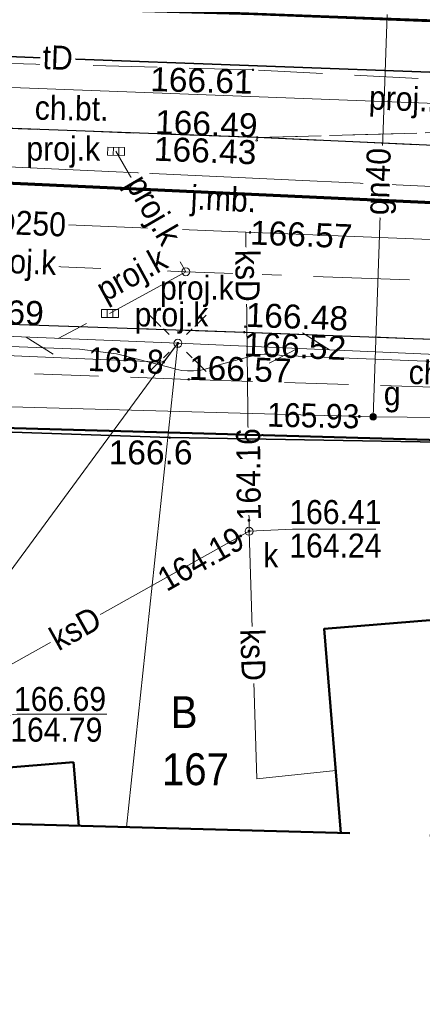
# Model space of a CAD drawing. Extents: x 0 to 7432618, y -40 to 5712028.
# Tile 100 of 165: x 7431087 to 7431099, y 5711952 to 5711983. Entities that reach past the tile are written whole.
import ezdxf
from ezdxf.enums import TextEntityAlignment as Align

# ---------------------------------------------------------------- set-up
doc = ezdxf.new("R2010")
doc.units = 0
doc.header["$MEASUREMENT"] = 0
for name, pattern in [('2 1', [3, 2, -1]), ('3 1', [4, 3, -1]), ('EGUG', [2, 1, -1]), ('MPGOO', [8.05, 6, -1, 0.05, -1])]:
    doc.linetypes.add(name, pattern=pattern)
for name, color, linetype, lineweight in [('EGB', 7, 'Continuous', 20), ('EGDE', 7, 'Continuous', 20), ('EGDE_O', 7, 'Continuous', 20), ('EGUG', 7, 'Continuous', 60), ('EGUG_O', 7, 'Continuous', 20), ('granica', 94, 'Continuous', 50), ('MP_LINIE_REGULAC', 7, 'Continuous', 5), ('OTK', 7, 'Continuous', 20), ('OTK_O', 7, 'Continuous', 20), ('OTO', 7, 'Continuous', 20), ('OTRN', 7, 'Continuous', 20), ('OTRN_O', 7, 'Continuous', 18), ('OTRS', 7, 'Continuous', 20), ('OTRS_O', 7, 'Continuous', 20), ('woda sieć', 150, 'Continuous', 70)]:
    doc.layers.add(name, color=color, linetype=linetype, lineweight=lineweight)
for name, color, linetype, lineweight, true_color in [('SUE', 1, 'Continuous', 20, 0xff0000), ('SUG', 7, 'Continuous', 20, 0xbfbf00), ('SUG_O', 7, 'Continuous', 20, 0xbfbf00), ('SUK', 7, 'Continuous', 20, 0x803300), ('SUK_O', 7, 'Continuous', 20, 0x803300), ('SUL', 7, 'Continuous', 20, 0x000000), ('SUL_O', 7, 'Continuous', 20, 0x000000), ('SUP', 7, 'Continuous', 20, 0x000000), ('SUPS', 7, 'Continuous', 20, 0x000000), ('SUPS_O', 7, 'Continuous', 20, 0x000000), ('SUT', 7, 'Continuous', 20, 0xff9100), ('SUT_O', 7, 'Continuous', 20, 0xff9100), ('SUW', 5, 'Continuous', 20, 0x0000ff)]:
    doc.layers.add(name, color=color, linetype=linetype, lineweight=lineweight, true_color=true_color)
doc.styles.add('BDOT', font='arial.ttf', dxfattribs={"width": 0.9})
doc.styles.add('EGiB', font='arial.ttf', dxfattribs={"width": 0.9})
doc.styles.add('GESUT', font='arial.ttf', dxfattribs={"width": 0.9})
doc.linetypes.add('OTOO', pattern='A,7.5,[30,msgB.shx,S=1.28,R=0,X=0,Y=0],7.5', length=15)

# ---------------------------------------------------------------- blocks, each defined once
blk = doc.blocks.new('OTRS')
at = {"color": 0}
blk.add_circle((0, 0), 0.05, dxfattribs=at)
blk = doc.blocks.new('OTRN')
at = {"color": 0}
blk.add_circle((0, 0), 0.05, dxfattribs=at)
blk = doc.blocks.new('SUTP')
at = {"layer": 'SUT', "color": 0, "lineweight": 18}
for p, q in [((-1, 0.268), (0, 2)), ((1, -1.732), (0, 0))]:
    blk.add_line(p, q, dxfattribs=at)
blk = doc.blocks.new('SUPS_A')
at = {"layer": 'SUPS', "color": 0, "const_width": 0.09, "flags": 128}
blk.add_lwpolyline([(-0.045, 0, 1), (0.045, 0, 1)], format="xyb", close=True, dxfattribs=at)
at = {"layer": 'SUPS_O', "color": 0, "style": 'GESUT', "width": 0.9}
blk.add_attdef('RZG', text='', height=1.5, dxfattribs=at).set_placement((3.31, -1.44), align=Align.CENTER)
blk.add_attdef('RZD', text='', height=1.5, dxfattribs=at).set_placement((3.31, -2.04), align=Align.TOP_CENTER)
blk = doc.blocks.new('SUKS')
at = {"color": 0}
blk.add_circle((0, 0), 0.25, dxfattribs=at)
blk = doc.blocks.new('SUGW')
at = {"color": 0}
for radius in [0.2, 0.18, 0.16, 0.14, 0.12, 0.1, 0.08, 0.06, 0.04, 0.02]:
    blk.add_circle((0, 0), radius, dxfattribs=at)
blk = doc.blocks.new('SUEO')
at = {"color": 0}
for p, q in [((-0.9, 0.9), (-0.55, 0.55)), ((0.9, 0.9), (0.55, 0.55)), ((-0.9, -0.9), (-0.55, -0.55)), ((0.9, -0.9), (0.55, -0.55))]:
    blk.add_line(p, q, dxfattribs=at)
blk.add_circle((0, 0), 0.25, dxfattribs=at)
blk = doc.blocks.new('SUE_L')
at = {"layer": 'SUE', "color": 0, "lineweight": 18}
for p, q in [((-1.768, 1.768), (-1.061, 1.061)), ((1.061, 1.061), (1.768, 1.768)), ((-1.768, -1.768), (-1.061, -1.061)), ((1.061, -1.061), (1.768, -1.768))]:
    blk.add_line(p, q, dxfattribs=at)
at = {"layer": 'SUE', "color": 0, "const_width": 0.09}
blk.add_lwpolyline([(-0.045, 0, 1), (0.045, 0, 1)], format="xyb", close=True, dxfattribs=at)
blk = doc.blocks.new('SUPP')
at = {"color": 0}
blk.add_circle((0, 0), 0.25, dxfattribs=at)
blk = doc.blocks.new('SUKK')
at = {"color": 0}
for p, q in [((-0.15, 0.25), (-0.15, -0.25)), ((0.2, 0.25), (0.2, -0.25))]:
    blk.add_line(p, q, dxfattribs=at)
blk.add_lwpolyline([(-0.5, -0.25), (0.55, -0.25), (0.55, 0.25), (-0.5, 0.25)], close=True, dxfattribs=at)
blk = doc.blocks.new('SUPS_B')
at = {"layer": 'SUPS', "color": 0, "const_width": 0.09, "flags": 128}
blk.add_lwpolyline([(-0.045, 0, 1), (0.045, 0, 1)], format="xyb", close=True, dxfattribs=at)
at = {"layer": 'SUPS_O', "color": 0, "style": 'GESUT', "width": 0.9}
blk.add_attdef('RZEDNA', (1.597, -0.736), '', height=1.5, dxfattribs=at)

msp = doc.modelspace()

# ---------------------------------------------------------------- linework, layer by layer
at = {"layer": 'EGB', "color": 18, "lineweight": 50, "true_color": 0x000000}
for points in [[(7431105.596, 5711956.975), (7431104.989, 5711964.364), (7431096.059, 5711963.634), (7431096.584, 5711957.24)], [(7431088.213, 5711959.456), (7431084.023, 5711959.111), (7431084.15, 5711957.578)], [(7431088.377, 5711957.463), (7431088.213, 5711959.456)]]:
    msp.add_lwpolyline(points, dxfattribs=at)
at = {"layer": 'OTK', "color": 18, "linetype": '3 1', "lineweight": 18, "true_color": 0x000000}
for p, q in [((7431093.96, 5711979.007, 167.96), (7431076.102, 5711979.664, 167.96)), ((7431084.07, 5711973.237, 167.96), (7431093.56, 5711972.917, 167.96)), ((7431093.56, 5711972.917, 167.96), (7431098.84, 5711972.717, 167.96)), ((7431098.84, 5711972.717, 167.96), (7431106.98, 5711972.437, 167.96))]:
    msp.add_line(p, q, dxfattribs=at)
at = {"layer": 'OTK', "color": 18, "linetype": '2 1', "lineweight": 18, "true_color": 0x000000}
msp.add_lwpolyline([(7431076.102, 5711979.664), (7431093.96, 5711979.007), (7431125.21, 5711979.867), (7431107.99, 5711980.397), (7431093.83, 5711981.127), (7431080.86, 5711981.467), (7431074.28, 5711981.987), (7431074.23, 5711981.577, 0.190403)], format="xyb", close=True, dxfattribs=at)
msp.add_lwpolyline([(7431125.21, 5711979.867), (7431093.96, 5711979.007), (7431107.31, 5711978.407), (7431134.021, 5711977.403), (7431135.07, 5711979.527)], close=True, dxfattribs=at)
at = {"layer": 'OTK', "color": 18, "lineweight": 25, "true_color": 0x000000}
for points in [[(7431107.31, 5711978.407), (7431093.96, 5711979.007), (7431076.102, 5711979.664)], [(7431079, 5711973.507), (7431079.57, 5711973.457), (7431084.07, 5711973.237), (7431093.56, 5711972.917)], [(7431093.56, 5711972.917), (7431098.84, 5711972.717), (7431106.98, 5711972.437), (7431109.12, 5711972.287)]]:
    msp.add_lwpolyline(points, dxfattribs=at)
at = {"layer": 'OTO', "color": 18, "linetype": 'OTOO', "lineweight": 35, "true_color": 0x000000}
for points in [[(7431135.16, 5711981.197), (7431125.39, 5711981.607), (7431093.86, 5711982.857), (7431077.57, 5711983.297)], [(7431091.23, 5711969.617), (7431083.21, 5711969.887)]]:
    msp.add_lwpolyline(points, dxfattribs=at)
at = {"layer": 'SUE', "color": 1, "lineweight": 18, "true_color": 0xff0000}
msp.add_lwpolyline([(7431045.89, 5711973.757), (7431051, 5711973.697), (7431060.67, 5711973.357), (7431061.64, 5711973.127, 0.117857), (7431064.23, 5711972.817), (7431065.41, 5711973.027), (7431066.5, 5711973.107), (7431077.35, 5711972.807), (7431088.4, 5711972.387), (7431089.56, 5711972.237), (7431091.24, 5711971.807, 0.194123), (7431092.69, 5711971.877), (7431093.86, 5711972.187, -0.094026), (7431094.71, 5711972.187), (7431100.3, 5711971.967), (7431109.51, 5711971.637, -0.260273), (7431111.83, 5711968.887), (7431112.14, 5711967.797), (7431112.31, 5711965.627), (7431112.8, 5711959.607), (7431112.92, 5711956.997), (7431112.938, 5711956.795)], format="xyb", dxfattribs=at)
for points in [[(7431120.7, 5711971.287), (7431091.48, 5711972.567), (7431062.89, 5711973.727)], [(7431091.48, 5711972.567), (7431091.035, 5711971.981), (7431079.203, 5711972.478), (7431078.836, 5711970.268), (7431078.641, 5711970.148)]]:
    msp.add_lwpolyline(points, dxfattribs=at)
at = {"layer": 'SUG', "color": 52, "lineweight": 18, "true_color": 0xbfbf00}
for points in [[(7431097.59, 5711970.267), (7431098.029, 5711982.862)], [(7431118.959, 5711969.53), (7431111.051, 5711969.903), (7431100.777, 5711970.237), (7431097.59, 5711970.267), (7431076.032, 5711970.863), (7431048.595, 5711971.626), (7431046.622, 5711971.714), (7431039.682, 5711971.93), (7431037.9, 5711971.877)]]:
    msp.add_lwpolyline(points, dxfattribs=at)
at = {"layer": 'SUK', "color": 36, "linetype": '3 1', "lineweight": 18, "true_color": 0x803300}
for points in [[(7431089.536, 5711978.577), (7431091.73, 5711974.807)], [(7431074.083, 5711975.514), (7431091.73, 5711974.807)], [(7431089.345, 5711973.503), (7431091.73, 5711974.807)], [(7431091.73, 5711974.807), (7431118.157, 5711973.85)]]:
    msp.add_lwpolyline(points, dxfattribs=at)
at = {"layer": 'SUK', "color": 36, "lineweight": 18, "true_color": 0x803300}
for points in [[(7431040.21, 5711978.047), (7431049.824, 5711977.851), (7431072.367, 5711976.921), (7431093.608, 5711976.044)], [(7431093.608, 5711976.044), (7431115.9, 5711975.157)], [(7431093.608, 5711976.044), (7431093.707, 5711966.685)], [(7431080.09, 5711960.115), (7431082.839, 5711960.601), (7431093.707, 5711966.685)]]:
    msp.add_lwpolyline(points, dxfattribs=at)
at = {"layer": 'SUL', "color": 18, "lineweight": 35, "true_color": 0x000000}
msp.add_lwpolyline([(7431200.08, 5711977.097), (7431156.52, 5711978.677), (7431143.42, 5711979.197), (7431142.66, 5711979.427), (7431142.36, 5711979.437), (7431142.06, 5711979.467), (7431141.96, 5711979.237), (7431119.85, 5711980.187), (7431109.26, 5711980.687), (7431100.22, 5711981.027), (7431087.72, 5711981.477), (7431075.32, 5711981.977), (7431074.89, 5711981.967), (7431074.41, 5711982.007), (7431068.81, 5711982.197), (7431059.973, 5711982.519)], dxfattribs=at)
at = {"layer": 'SUPS', "color": 36, "linetype": 'Continuous', "true_color": 0x803300}
for points in [[(7431093.707, 5711966.685), (7431095.07, 5711966.75), (7431097.678, 5711966.75)], [(7431082.839, 5711960.601), (7431086.454, 5711960.958), (7431089.26, 5711960.958)]]:
    msp.add_lwpolyline(points, dxfattribs=at)
at = {"layer": 'SUT', "color": 30, "lineweight": 18, "true_color": 0xff9100}
msp.add_lwpolyline([(7431042.73, 5711983.277), (7431058.498, 5711982.576), (7431059.21, 5711982.797), (7431059.973, 5711982.519), (7431068.81, 5711982.197), (7431074.41, 5711982.007), (7431074.89, 5711981.967), (7431075.32, 5711981.977), (7431087.72, 5711981.477), (7431100.22, 5711981.027), (7431109.26, 5711980.687)], dxfattribs=at)
at = {"layer": 'SUW', "color": 5, "lineweight": 18, "true_color": 0x0000ff}
msp.add_lwpolyline([(7431111.788, 5711976.898), (7431080.33, 5711978.357), (7431053.431, 5711978.408)], dxfattribs=at)

# ---------------------------------------------------------------- block references
at = {"layer": 'OTRN', "color": 18, "true_color": 0x000000}
ref = msp.add_blockref('OTRN', (7431091.23, 5711969.617, 167.96), dxfattribs=dict(at, xscale=0.5, yscale=0.5, zscale=0.5, rotation=359.9999999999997))
ref.add_attrib('RZEDNA', '166.6', dxfattribs={"layer": 'OTRN_O', "color": 0, "height": 0.75, "style": 'BDOT'}).set_placement((7431089.317, 5711969.527, 334.56), align=Align.TOP_LEFT)
at = {"layer": 'OTRS', "color": 18, "true_color": 0x000000}
ref = msp.add_blockref('OTRS', (7431093.83, 5711981.127, 167.96), dxfattribs=dict(at, xscale=0.5, yscale=0.5, zscale=0.5, rotation=359.9999999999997))
ref.add_attrib('RZEDNA', '166.61', dxfattribs={"layer": 'OTRS_O', "color": 0, "height": 0.75, "rotation": 358.5, "style": 'BDOT'}).set_placement((7431093.83, 5711981.127, 334.57), align=Align.TOP_RIGHT)
ref = msp.add_blockref('OTRS', (7431093.96, 5711979.007, 167.96), dxfattribs=dict(at, xscale=0.5, yscale=0.5, zscale=0.5, rotation=359.9999999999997))
ref.add_attrib('RZEDNA', '166.49', dxfattribs={"layer": 'OTRS_O', "color": 0, "height": 0.75, "rotation": 357.9, "style": 'BDOT'}).set_placement((7431093.96, 5711979.007, 334.45), align=Align.RIGHT)
ref = msp.add_blockref('OTRS', (7431093.95, 5711978.917, 167.96), dxfattribs=dict(at, xscale=0.5, yscale=0.5, zscale=0.5, rotation=359.9999999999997))
ref.add_attrib('RZEDNA', '166.43', dxfattribs={"layer": 'OTRS_O', "color": 0, "height": 0.75, "rotation": 357.9, "style": 'BDOT'}).set_placement((7431093.95, 5711978.917, 334.39), align=Align.TOP_RIGHT)
ref = msp.add_blockref('OTRS', (7431093.74, 5711976.037, 167.96), dxfattribs=dict(at, xscale=0.5, yscale=0.5, zscale=0.5, rotation=359.9999999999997))
ref.add_attrib('RZEDNA', '166.57', dxfattribs={"layer": 'OTRS_O', "color": 0, "height": 0.75, "rotation": 357.8, "style": 'BDOT'}).set_placement((7431093.74, 5711976.037, 334.53), align=Align.MIDDLE_LEFT)
ref = msp.add_blockref('OTRS', (7431084.07, 5711973.237, 167.96), dxfattribs=dict(at, xscale=0.5, yscale=0.5, zscale=0.5, rotation=359.9999999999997))
ref.add_attrib('RZEDNA', '166.69', (7431084.07, 5711973.237, 334.65), dxfattribs={"layer": 'OTRS_O', "color": 0, "height": 0.75, "rotation": 358.1, "style": 'BDOT'})
ref = msp.add_blockref('OTRS', (7431093.59, 5711973.087, 167.96), dxfattribs=dict(at, xscale=0.5, yscale=0.5, zscale=0.5, rotation=359.9999999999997))
ref.add_attrib('RZEDNA', '166.48', (7431093.59, 5711973.087, 334.44), dxfattribs={"layer": 'OTRS_O', "color": 0, "height": 0.75, "rotation": 357.8, "style": 'BDOT'})
ref = msp.add_blockref('OTRS', (7431093.56, 5711972.917, 167.96), dxfattribs=dict(at, xscale=0.5, yscale=0.5, zscale=0.5, rotation=359.9999999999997))
ref.add_attrib('RZEDNA', '166.52', dxfattribs={"layer": 'OTRS_O', "color": 0, "height": 0.75, "rotation": 357.8, "style": 'BDOT'}).set_placement((7431093.56, 5711972.917, 334.48), align=Align.TOP_LEFT)
at = {"layer": 'SUE', "color": 18, "true_color": 0x000000, "xscale": 0.5, "yscale": 0.5, "zscale": 0.5}
msp.add_blockref('SUEO', (7431091.48, 5711972.567, 167.96), dxfattribs=at)
at = {"layer": 'SUG', "color": 52, "true_color": 0xbfbf00, "xscale": 0.5, "yscale": 0.5, "zscale": 0.5}
msp.add_blockref('SUGW', (7431097.59, 5711970.267, 167.96), dxfattribs=at)
at = {"layer": 'SUK', "color": 36, "true_color": 0x803300, "xscale": 0.5, "yscale": 0.5, "zscale": 0.5, "rotation": 359.121332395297}
msp.add_blockref('SUKK', (7431089.536, 5711978.577, 167.96), dxfattribs=at)
at = {"layer": 'SUK', "color": 36, "true_color": 0x803300, "xscale": 0.5, "yscale": 0.5, "zscale": 0.5}
msp.add_blockref('SUKS', (7431091.73, 5711974.807, 167.96), dxfattribs=at)
at = {"layer": 'SUP', "color": 18, "true_color": 0x000000, "xscale": 0.5, "yscale": 0.5, "zscale": 0.5}
msp.add_blockref('SUPP', (7431091.48, 5711972.567, 167.96), dxfattribs=at)
at = {"layer": 'SUPS', "color": 36, "true_color": 0x803300}
ref = msp.add_blockref('SUPS_A', (7431082.839, 5711960.601, 167.96), dxfattribs=dict(at, xscale=0.5, yscale=0.5, zscale=0.5))
ref.add_attrib('RZG', '166.69', (7431086.351, 5711961.062, 334.65), dxfattribs={"layer": 'SUPS_O', "color": 0, "height": 0.75, "style": 'GESUT', "width": 0.9})
ref.add_attrib('RZD', '164.79', dxfattribs={"layer": 'SUPS_O', "color": 0, "height": 0.75, "style": 'GESUT', "width": 0.9}).set_placement((7431087.678, 5711960.85, 334.65), align=Align.TOP_CENTER)
at = {"layer": 'SUT', "color": 30, "lineweight": 18, "true_color": 0xff9100, "xscale": 0.5, "yscale": 0.5, "zscale": 0.5}
for p, rotation in [((7431087.733, 5711972.719, 167.96), 87.67657680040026), ((7431095.226, 5711972.403, 167.96), 267.4917268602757)]:
    msp.add_blockref('SUTP', p, dxfattribs=dict(at, rotation=rotation))

# ---------------------------------------------------------------- texts
at = {"layer": 'EGDE_O', "color": 18, "true_color": 0x000000, "insert": (7431090.982, 5711959.738, 167.96), "char_height": 1, "attachment_point": 1, "style": 'EGiB'}
msp.add_mtext('167', dxfattribs=at)
at = {"layer": 'EGUG_O', "color": 96, "true_color": 0x008000, "insert": (7431091.259, 5711961.523, 167.96), "char_height": 1, "attachment_point": 1, "style": 'EGiB'}
msp.add_mtext('B', dxfattribs=at)
at = {"layer": 'OTK_O', "color": 18, "true_color": 0x000000, "char_height": 0.75, "attachment_point": 5, "style": 'BDOT'}
for s, insert, rotation in [('ch.bt.', (7431088.157, 5711979.918, 167.96), 359), ('j.mb.', (7431092.905, 5711976.978, 167.96), 357.2), ('ch.bt.', (7431099.857, 5711971.631, 167.96), 358.2)]:
    msp.add_mtext(s, dxfattribs=dict(at, insert=insert, rotation=rotation))
at = {"layer": 'SUG_O', "color": 52, "true_color": 0xbfbf00, "insert": (7431097.924, 5711970.4, 167.96), "char_height": 0.75, "attachment_point": 7, "style": 'GESUT'}
msp.add_mtext('g', dxfattribs=at)
at = {"layer": 'SUL_O', "color": 18, "true_color": 0x000000, "insert": (7431098.977, 5711980.092, 167.96), "char_height": 0.75, "attachment_point": 5, "rotation": 357.8, "style": 'GESUT'}
msp.add_mtext('proj.KT', dxfattribs=at)

# ---------------------------------------------------------------- next in the draw order: wipeouts: each hides what was drawn before it
for points in [[(7431088.238, 5711971.672), (7431089.054, 5711971.551), (7431091.788, 5711971.436), (7431090.972, 5711971.558)], [(7431094.128, 5711967.133), (7431093.311, 5711967.247), (7431093.282, 5711969.985), (7431094.099, 5711969.871)], [(7431094.369, 5711969.907), (7431095.189, 5711969.809), (7431097.927, 5711969.756), (7431097.108, 5711969.854)], [(7431091.243, 5711964.787), (7431091.996, 5711965.126), (7431094.373, 5711966.487), (7431093.621, 5711966.149)]]:
    msp.add_wipeout(points).translate(0, 0, 167.96).dxf.layer = 'SUPS_O'

# ---------------------------------------------------------------- next in the draw order: linework, layer by layer
at = {"layer": 'OTK', "color": 18, "linetype": '2 1', "lineweight": 18, "true_color": 0x000000}
msp.add_lwpolyline([(7431113.618, 5711956.777), (7431112.58, 5711968.117, 0.393784), (7431109.12, 5711972.287), (7431106.98, 5711972.437), (7431098.84, 5711972.717), (7431093.56, 5711972.917), (7431084.07, 5711973.237), (7431083.28, 5711971.097), (7431084, 5711971.727), (7431091.82, 5711971.437), (7431100.58, 5711971.157), (7431107.63, 5711970.927)], format="xyb", dxfattribs=at)
at = {"layer": 'OTO', "color": 18, "linetype": 'OTOO', "lineweight": 35, "true_color": 0x000000}
msp.add_lwpolyline([(7431110.624, 5711956.858), (7431109.305, 5711969.31), (7431091.23, 5711969.617)], dxfattribs=at)
at = {"layer": 'SUE', "color": 1, "lineweight": 18, "true_color": 0xff0000}
msp.add_line((7431089.878, 5711957.423, 167.96), (7431091.48, 5711972.567, 167.96), dxfattribs=at)
at = {"layer": 'SUK', "color": 36, "lineweight": 18, "true_color": 0x803300}
msp.add_lwpolyline([(7431096.423, 5711959.2), (7431093.951, 5711958.94), (7431093.707, 5711966.685)], dxfattribs=at)
at = {"layer": 'SUL', "color": 18, "lineweight": 18, "true_color": 0x000000}
msp.add_lwpolyline([(7431273.668, 5711973.487), (7431207.434, 5711975.992), (7431202.063, 5711976.373), (7431200.154, 5711976.267), (7431195.939, 5711976.426), (7431192.53, 5711976.802), (7431186.016, 5711976.801), (7431108.245, 5711979.742), (7431106.746, 5711979.798), (7431045.07, 5711982.13), (7431044.284, 5711981.694), (7431044.011, 5711974.669), (7431043.244, 5711974.232), (7431015.548, 5711969.656), (7431015.17, 5711969.615)], dxfattribs=at)
at = {"layer": 'SUT', "color": 30, "lineweight": 18, "true_color": 0xff9100}
msp.add_lwpolyline([(7431034.388, 5711965.021), (7431034.29, 5711969.727), (7431062.89, 5711973.727), (7431091.48, 5711972.567), (7431120.7, 5711971.287), (7431128.97, 5711978.357)], dxfattribs=at)

# ---------------------------------------------------------------- next in the draw order: block references
at = {"layer": 'OTRS', "color": 18, "true_color": 0x000000}
ref = msp.add_blockref('OTRS', (7431091.82, 5711971.437, 167.96), dxfattribs=dict(at, xscale=0.5, yscale=0.5, zscale=0.5, rotation=359.9999999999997))
ref.add_attrib('RZEDNA', '166.57', (7431091.82, 5711971.437, 334.53), dxfattribs={"layer": 'OTRS_O', "color": 0, "height": 0.75, "rotation": 358.2, "style": 'BDOT'})
at = {"layer": 'SUK', "color": 36, "true_color": 0x803300, "xscale": 0.5, "yscale": 0.5, "zscale": 0.5}
msp.add_blockref('SUKS', (7431093.707, 5711966.685, 167.96), dxfattribs=at)
at = {"layer": 'SUPS', "color": 1, "true_color": 0xff0000}
ref = msp.add_blockref('SUPS_B', (7431091.035, 5711971.981, 167.96), dxfattribs=dict(at, xscale=0.5, yscale=0.5, zscale=0.5))
ref.add_attrib('RZEDNA', '165.8', dxfattribs={"layer": 'SUPS_O', "color": 0, "height": 0.75, "rotation": 357.6, "style": 'GESUT', "width": 0.9}).set_placement((7431091.035, 5711971.981, 333.76), align=Align.MIDDLE_RIGHT)
at = {"layer": 'SUPS', "color": 52, "true_color": 0xbfbf00}
ref = msp.add_blockref('SUPS_B', (7431097.159, 5711970.279, 167.96), dxfattribs=dict(at, xscale=0.5, yscale=0.5, zscale=0.5))
ref.add_attrib('RZEDNA', '165.93', dxfattribs={"layer": 'SUPS_O', "color": 0, "height": 0.75, "rotation": 358.9, "style": 'GESUT', "width": 0.9}).set_placement((7431097.159, 5711970.279, 333.89), align=Align.MIDDLE_RIGHT)
at = {"layer": 'SUPS', "color": 36, "true_color": 0x803300}
ref = msp.add_blockref('SUPS_B', (7431093.704, 5711967.026, 167.96), dxfattribs=dict(at, xscale=0.5, yscale=0.5, zscale=0.5))
ref.add_attrib('RZEDNA', '164.16', dxfattribs={"layer": 'SUPS_O', "color": 0, "height": 0.75, "rotation": 90.6, "style": 'GESUT', "width": 0.9}).set_placement((7431093.704, 5711967.026, 332.12), align=Align.MIDDLE_LEFT)
ref = msp.add_blockref('SUPS_A', (7431093.707, 5711966.685, 167.96), dxfattribs=dict(at, xscale=0.5, yscale=0.5, zscale=0.5))
ref.add_attrib('RZG', '166.41', (7431094.967, 5711966.913, 334.37), dxfattribs={"layer": 'SUPS_O', "color": 0, "height": 0.75, "style": 'GESUT', "width": 0.9})
ref.add_attrib('RZD', '164.24', dxfattribs={"layer": 'SUPS_O', "color": 0, "height": 0.75, "style": 'GESUT', "width": 0.9}).set_placement((7431096.409, 5711966.613, 334.37), align=Align.TOP_CENTER)
ref = msp.add_blockref('SUPS_B', (7431093.446, 5711966.538, 167.96), dxfattribs=dict(at, xscale=0.5, yscale=0.5, zscale=0.5))
ref.add_attrib('RZEDNA', '164.19', dxfattribs={"layer": 'SUPS_O', "color": 0, "height": 0.75, "rotation": 29.8, "style": 'GESUT', "width": 0.9}).set_placement((7431093.446, 5711966.538, 332.15), align=Align.MIDDLE_RIGHT)

# ---------------------------------------------------------------- next in the draw order: texts
at = {"layer": 'SUK_O', "color": 36, "true_color": 0x803300, "insert": (7431094.151, 5711965.556, 167.96), "char_height": 0.75, "attachment_point": 7, "style": 'GESUT'}
msp.add_mtext('k', dxfattribs=at)

# ---------------------------------------------------------------- next in the draw order: texts
at = {"layer": 'SUG_O', "color": 52, "true_color": 0xbfbf00, "insert": (7431097.847, 5711977.628, 167.96), "char_height": 0.75, "attachment_point": 5, "rotation": 88, "style": 'GESUT', "bg_fill": 3, "box_fill_scale": 1.1, "bg_fill_color": 256, "bg_fill_transparency": 0}
msp.add_mtext('gn40', dxfattribs=at)
at = {"layer": 'SUK_O', "color": 36, "true_color": 0x803300, "char_height": 0.75, "attachment_point": 5, "style": 'GESUT', "bg_fill": 3, "box_fill_scale": 1.1, "bg_fill_color": 256, "bg_fill_transparency": 0}
for s, insert, rotation in [('ksD250', (7431086.382, 5711976.342, 167.96), 357.6), ('proj.k', (7431086.521, 5711975.015, 167.96), 357.7), ('proj.k', (7431090.084, 5711974.634, 167.96), 28.6553), ('ksD', (7431093.655, 5711974.682, 167.96), 270.5), ('ksD', (7431088.273, 5711963.643, 167.96), 29.2), ('ksD', (7431093.829, 5711962.813, 167.96), 271.8)]:
    msp.add_mtext(s, dxfattribs=dict(at, insert=insert, rotation=rotation))
at = {"layer": 'SUT_O', "color": 30, "true_color": 0xff9100, "insert": (7431087.723, 5711981.506, 167.96), "char_height": 0.75, "attachment_point": 5, "rotation": 357.9, "style": 'GESUT', "bg_fill": 3, "box_fill_scale": 1.1, "bg_fill_color": 256, "bg_fill_transparency": 0}
msp.add_mtext('tD', dxfattribs=at)

# ---------------------------------------------------------------- next in the draw order: linework, layer by layer
at = {"layer": 'EGDE', "color": 18, "lineweight": 18, "true_color": 0x000000}
for points in [[(7431075.86, 5711983.567), (7431137.17, 5711981.257), (7431137.358, 5711986.272)], [(7431110.623, 5711956.858), (7431109.36, 5711969.267), (7431083.15, 5711970.007)]]:
    msp.add_lwpolyline(points, dxfattribs=at)
at = {"layer": 'EGUG', "color": 96, "linetype": 'EGUG', "lineweight": 18, "true_color": 0x008000}
for points in [[(7431034.343, 5711999.459), (7431035.64, 5711990.377), (7431049.95, 5711984.527), (7431066.87, 5711983.897), (7431075.86, 5711983.567), (7431137.17, 5711981.257), (7431157.22, 5711980.507), (7431186.38, 5711979.407), (7431186.4, 5711980.007), (7431209.42, 5711978.937)], [(7431110.623, 5711956.858), (7431109.36, 5711969.267), (7431083.15, 5711970.007), (7431068.55, 5711970.417), (7431038.07, 5711971.517), (7431039.014, 5711958.807)]]:
    msp.add_lwpolyline(points, dxfattribs=at)
at = {"layer": 'granica', "elevation": 167.96, "flags": 128}
msp.add_lwpolyline([(7431038.07, 5711971.517), (7431068.55, 5711970.417), (7431109.36, 5711969.267), (7431120.55, 5711968.917), (7431159.23, 5711967.477), (7431179, 5711966.747), (7431189.18, 5711966.377), (7431199.86, 5711965.967), (7431217.04, 5711965.327), (7431234.46, 5711964.677), (7431265.26, 5711963.327), (7431275.69, 5711964.517)], dxfattribs=at)
at = {"layer": 'SUE', "color": 1, "lineweight": 18, "true_color": 0xff0000}
msp.add_line((7431091.48, 5711972.567, 167.96), (7431080.316, 5711957.377, 167.96), dxfattribs=at)

# ---------------------------------------------------------------- next in the draw order: block references
at = {"layer": 'SUE', "color": 18, "true_color": 0x000000, "xscale": 0.5, "yscale": 0.5, "zscale": 0.5}
msp.add_blockref('SUE_L', (7431091.48, 5711972.567, 167.96), dxfattribs=at)
at = {"layer": 'SUK', "color": 36, "true_color": 0x803300, "xscale": 0.5, "yscale": 0.5, "zscale": 0.5, "rotation": 359.766486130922}
msp.add_blockref('SUKK', (7431089.345, 5711973.503, 167.96), dxfattribs=at)

# ---------------------------------------------------------------- next in the draw order: texts
at = {"layer": 'SUK_O', "color": 36, "true_color": 0x803300, "insert": (7431090.633, 5711976.692, 167.96), "char_height": 0.75, "attachment_point": 5, "rotation": 300.1869, "style": 'GESUT', "bg_fill": 3, "box_fill_scale": 1.1, "bg_fill_color": 256, "bg_fill_transparency": 0}
msp.add_mtext('proj.k', dxfattribs=at)
at = {"layer": 'SUK_O', "color": 36, "true_color": 0x803300, "char_height": 0.75, "attachment_point": 7, "style": 'GESUT'}
for insert in [(7431090.923, 5711973.703, 167.96), (7431090.128, 5711972.869, 167.96)]:
    msp.add_mtext('proj.k', dxfattribs=dict(at, insert=insert))

# ---------------------------------------------------------------- next in the draw order: linework, layer by layer
at = {"layer": 'EGDE', "color": 18, "lineweight": 18, "true_color": 0x000000}
msp.add_lwpolyline([(7431157.22, 5711980.507), (7431137.17, 5711981.257), (7431075.86, 5711983.567), (7431066.87, 5711983.897), (7431049.95, 5711984.527), (7431035.64, 5711990.377), (7431038.07, 5711971.517), (7431068.55, 5711970.417), (7431083.15, 5711970.007), (7431109.36, 5711969.267), (7431120.55, 5711968.917), (7431136.36, 5711968.337), (7431159.23, 5711967.477)], dxfattribs=at)
at = {"layer": 'EGUG', "color": 96, "linetype": 'EGUG', "lineweight": 13, "true_color": 0x008000}
msp.add_lwpolyline([(7431274.313, 5711980.643), (7431274.73, 5711976.147), (7431256.64, 5711976.847), (7431256.61, 5711975.797), (7431236.16, 5711977.487), (7431209.4, 5711978.587), (7431209.42, 5711978.937), (7431186.4, 5711980.007), (7431186.38, 5711979.407), (7431157.22, 5711980.507), (7431137.17, 5711981.257), (7431075.86, 5711983.567), (7431066.87, 5711983.897), (7431049.95, 5711984.527), (7431035.64, 5711990.377), (7431038.07, 5711971.517), (7431068.55, 5711970.417), (7431083.15, 5711970.007), (7431109.36, 5711969.267), (7431110.623, 5711956.858)], dxfattribs=at)
at = {"layer": 'granica', "elevation": 167.96, "flags": 128}
msp.add_lwpolyline([(7431035.64, 5711990.377), (7431049.95, 5711984.527), (7431075.86, 5711983.567), (7431137.17, 5711981.257), (7431157.22, 5711980.507), (7431186.38, 5711979.407), (7431186.4, 5711980.007), (7431209.42, 5711978.937), (7431209.4, 5711978.587), (7431236.16, 5711977.487), (7431256.61, 5711975.797), (7431256.64, 5711976.847), (7431274.73, 5711976.147), (7431274.319, 5711980.588)], dxfattribs=at)
at = {"layer": 'MP_LINIE_REGULAC', "color": 7, "linetype": 'MPGOO', "lineweight": 50, "ltscale": 2.5, "flags": 128}
msp.add_lwpolyline([(7431036.4, 5712000.057), (7431054.17, 5711989.707), (7431233.86, 5711982.287), (7431271.17, 5711980.717), (7431291.199, 5711980.243), (7431293.548, 5711951.88), (7431030.54, 5711959.037), (7431015.642, 5711959.907), (7431014.007, 5711993.544)], close=True, dxfattribs=at)
at = {"layer": 'woda sieć', "elevation": 167.96, "flags": 128}
msp.add_lwpolyline([(7431023.672, 5711979.694), (7431024.082, 5711979.684), (7431053.626, 5711978.901), (7431080.441, 5711977.852), (7431112.315, 5711976.383), (7431112.645, 5711976.373), (7431113.004, 5711976.363), (7431113.334, 5711976.354), (7431124.348, 5711976.039), (7431136.246, 5711975.699), (7431164.557, 5711974.653), (7431187.178, 5711973.607), (7431191.81, 5711973.497), (7431192.534, 5711973.477), (7431194.609, 5711973.399), (7431207.527, 5711972.709), (7431223.586, 5711972.483), (7431260.936, 5711971.057), (7431261.266, 5711971.045), (7431271.675, 5711970.81), (7431277.429, 5711970.941), (7431279.3, 5711971.196)], dxfattribs=at)

# ---------------------------------------------------------------- next in the draw order: texts
at = {"layer": 'SUK_O', "color": 36, "true_color": 0x803300, "insert": (7431086.741, 5711978.06, 167.96), "char_height": 0.75, "attachment_point": 7, "style": 'GESUT'}
msp.add_mtext('proj.k', dxfattribs=at)

doc.saveas('drawing.dxf')
